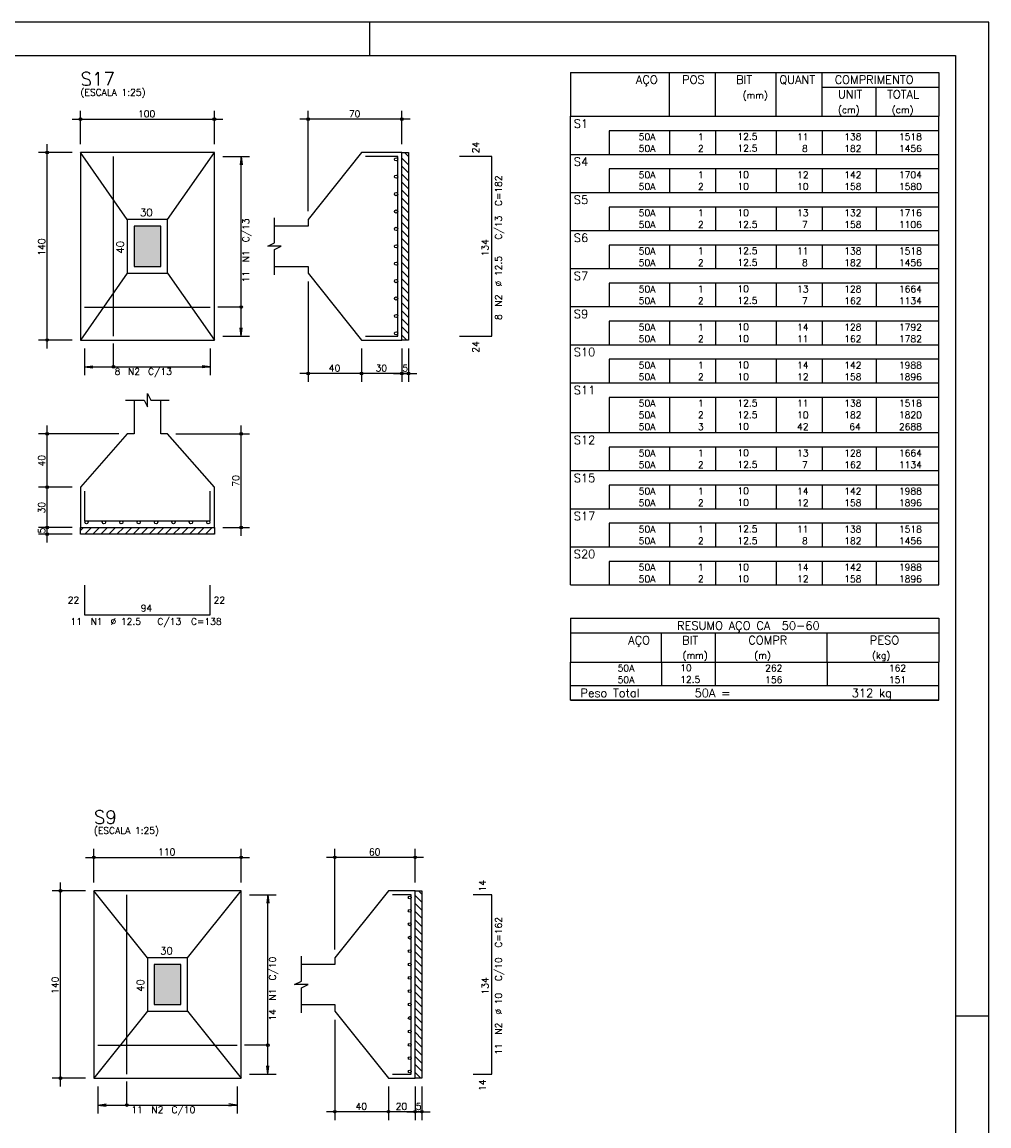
# Model space of a CAD drawing. Extents: x 0 to 84.1, y 0 to 59.4.
# Tile 6 of 6: x 55.2 to 84.1, y 26.4 to 59.4. Entities that reach past the tile are written whole.
import ezdxf

# ---------------------------------------------------------------- set-up
doc = ezdxf.new("R2010")
doc.units = 0
doc.header["$MEASUREMENT"] = 0
for name, color, linetype in [('1', 1, 'CONTINUOUS'), ('2', 2, 'CONTINUOUS'), ('3', 3, 'CONTINUOUS'), ('6', 6, 'CONTINUOUS'), ('7', 7, 'CONTINUOUS'), ('9', 9, 'CONTINUOUS')]:
    doc.layers.add(name, color=color, linetype=linetype)
doc.styles.get("Standard").update_dxf_attribs({"font": 'ROMANS.SHX'})

msp = doc.modelspace()

# ---------------------------------------------------------------- linework, layer by layer
at = {"layer": '1', "linetype": 'Continuous'}
for p, q in [((66.631, 55.5), (66.753, 55.379)), ((66.553, 55.338), (66.753, 55.138)), ((66.553, 55.098), (66.753, 54.898)), ((66.553, 54.857), (66.753, 54.657)), ((66.553, 54.617), (66.753, 54.417)), ((66.553, 54.377), (66.753, 54.177)), ((66.553, 54.136), (66.753, 53.936)), ((66.553, 53.896), (66.753, 53.696)), ((66.553, 53.655), (66.753, 53.455)), ((66.553, 53.415), (66.753, 53.215)), ((66.553, 53.175), (66.753, 52.975)), ((66.553, 52.934), (66.753, 52.734)), ((66.553, 52.694), (66.753, 52.494)), ((66.553, 52.453), (66.753, 52.253)), ((66.553, 52.213), (66.753, 52.013)), ((66.553, 51.972), (66.753, 51.772)), ((66.553, 51.732), (66.753, 51.532)), ((66.553, 51.492), (66.753, 51.292)), ((66.553, 51.251), (66.753, 51.051)), ((66.553, 51.011), (66.753, 50.811)), ((66.553, 50.77), (66.753, 50.57)), ((66.553, 50.53), (66.753, 50.33)), ((66.553, 50.29), (66.753, 50.09)), ((66.553, 50.049), (66.702, 49.9)), ((56.953, 44.211), (57.042, 44.3)), ((57.082, 44.1), (57.282, 44.3)), ((57.323, 44.1), (57.523, 44.3)), ((57.563, 44.1), (57.763, 44.3)), ((57.804, 44.1), (58.004, 44.3)), ((58.044, 44.1), (58.244, 44.3)), ((58.285, 44.1), (58.485, 44.3)), ((58.525, 44.1), (58.725, 44.3)), ((58.765, 44.1), (58.965, 44.3)), ((59.006, 44.1), (59.206, 44.3)), ((59.246, 44.1), (59.446, 44.3)), ((59.487, 44.1), (59.687, 44.3)), ((59.727, 44.1), (59.927, 44.3)), ((59.967, 44.1), (60.167, 44.3)), ((60.208, 44.1), (60.408, 44.3)), ((60.448, 44.1), (60.648, 44.3)), ((60.689, 44.1), (60.889, 44.3)), ((60.929, 44.1), (60.953, 44.124)), ((67.052, 33.442), (67.153, 33.341)), ((66.953, 33.301), (67.153, 33.101)), ((66.953, 33.06), (67.153, 32.86)), ((66.953, 32.82), (67.153, 32.62)), ((66.953, 32.58), (67.153, 32.38)), ((66.953, 32.339), (67.153, 32.139)), ((66.953, 32.099), (67.153, 31.899)), ((66.953, 31.858), (67.153, 31.658)), ((66.953, 31.618), (67.153, 31.418)), ((66.953, 31.377), (67.153, 31.177)), ((66.953, 31.137), (67.153, 30.937)), ((66.953, 30.897), (67.153, 30.697)), ((66.953, 30.656), (67.153, 30.456)), ((66.953, 30.416), (67.153, 30.216)), ((66.953, 30.175), (67.153, 29.975)), ((66.953, 29.935), (67.153, 29.735)), ((66.953, 29.695), (67.153, 29.495)), ((66.953, 29.454), (67.153, 29.254)), ((66.953, 29.214), (67.153, 29.014)), ((66.953, 28.973), (67.153, 28.773)), ((66.953, 28.733), (67.153, 28.533)), ((66.953, 28.492), (67.153, 28.292)), ((66.953, 28.252), (67.153, 28.052)), ((66.953, 28.012), (67.122, 27.842))]:
    msp.add_line(p, q, dxfattribs=at)
for points in [[(66.553, 49.9), (66.553, 55.5), (66.753, 55.5), (66.753, 49.9), (66.553, 49.9)], [(56.953, 44.3), (60.953, 44.3), (60.953, 44.1), (56.953, 44.1), (56.953, 44.3)], [(66.953, 27.842), (66.953, 33.442), (67.153, 33.442), (67.153, 27.842), (66.953, 27.842)]]:
    msp.add_lwpolyline(points, dxfattribs=at)
at = {"layer": '2', "linetype": 'Continuous'}
for p, q in [((84.1, 59.4), (0, 59.4)), ((65.6, 58.4), (65.6, 59.4)), ((84.1, 0), (84.1, 59.4)), ((71.6, 57.898), (71.6, 56.585)), ((71.6, 57.898), (82.6, 57.898)), ((74.55, 56.585), (74.55, 57.898)), ((75.93, 56.585), (75.93, 57.898)), ((77.74, 56.585), (77.74, 57.898)), ((79.12, 56.585), (79.12, 57.898)), ((82.6, 57.898), (82.6, 56.585)), ((79.12, 57.46), (82.6, 57.46)), ((80.73, 56.585), (80.73, 57.46)), ((56.953, 55.75), (56.953, 56.75)), ((60.953, 55.75), (60.953, 56.75)), ((63.753, 53.75), (63.753, 56.75)), ((66.553, 55.75), (66.553, 56.75)), ((56.703, 56.5), (61.203, 56.5)), ((66.803, 56.5), (63.503, 56.5)), ((71.6, 56.585), (82.6, 56.585)), ((71.6, 56.148), (71.6, 56.585)), ((71.6, 56.585), (82.6, 56.585)), ((82.6, 56.148), (82.6, 56.585)), ((71.6, 55.798), (71.6, 56.148)), ((82.6, 56.148), (72.75, 56.148)), ((72.75, 56.148), (72.75, 55.798)), ((74.55, 56.148), (74.55, 55.798)), ((75.93, 56.148), (75.93, 55.798)), ((77.74, 56.148), (77.74, 55.798)), ((79.12, 56.148), (79.12, 55.798)), ((80.73, 56.148), (80.73, 55.798)), ((82.6, 55.798), (82.6, 56.148)), ((55.953, 49.65), (55.953, 55.75)), ((71.6, 55.448), (71.6, 55.798)), ((72.75, 55.798), (72.75, 55.448)), ((74.55, 55.798), (74.55, 55.448)), ((75.93, 55.798), (75.93, 55.448)), ((77.74, 55.798), (77.74, 55.448)), ((79.12, 55.798), (79.12, 55.448)), ((80.73, 55.798), (80.73, 55.448)), ((82.6, 55.448), (82.6, 55.798)), ((56.703, 55.5), (55.703, 55.5)), ((56.953, 55.5), (56.953, 55.5)), ((56.953, 55.5), (56.953, 55.5)), ((60.953, 55.5), (60.953, 55.5)), ((66.553, 55.5), (66.553, 55.5)), ((71.6, 55.01), (71.6, 55.448)), ((71.6, 55.448), (82.6, 55.448)), ((82.6, 55.01), (82.6, 55.448)), ((60.953, 55.38), (60.953, 55.38)), ((61.203, 55.38), (62.003, 55.38)), ((61.753, 55.38), (61.72, 55.132)), ((61.753, 50.02), (61.753, 55.38)), ((61.753, 55.38), (61.785, 55.132)), ((71.6, 54.66), (71.6, 55.01)), ((82.6, 55.01), (72.75, 55.01)), ((72.75, 55.01), (72.75, 54.66)), ((74.55, 55.01), (74.55, 54.66)), ((75.93, 55.01), (75.93, 54.66)), ((77.74, 55.01), (77.74, 54.66)), ((79.12, 55.01), (79.12, 54.66)), ((80.73, 55.01), (80.73, 54.66)), ((82.6, 54.66), (82.6, 55.01)), ((71.6, 54.31), (71.6, 54.66)), ((72.75, 54.66), (72.75, 54.31)), ((74.55, 54.66), (74.55, 54.31)), ((75.93, 54.66), (75.93, 54.31)), ((77.74, 54.66), (77.74, 54.31)), ((79.12, 54.66), (79.12, 54.31)), ((80.73, 54.66), (80.73, 54.31)), ((82.6, 54.31), (82.6, 54.66)), ((71.6, 53.873), (71.6, 54.31)), ((71.6, 54.31), (82.6, 54.31)), ((82.6, 53.873), (82.6, 54.31)), ((71.6, 53.523), (71.6, 53.873)), ((82.6, 53.873), (72.75, 53.873)), ((72.75, 53.873), (72.75, 53.523)), ((74.55, 53.873), (74.55, 53.523)), ((75.93, 53.873), (75.93, 53.523)), ((77.74, 53.873), (77.74, 53.523)), ((79.12, 53.873), (79.12, 53.523)), ((80.73, 53.873), (80.73, 53.523)), ((82.6, 53.523), (82.6, 53.873)), ((63.753, 53.5), (63.753, 53.5)), ((71.6, 53.173), (71.6, 53.523)), ((72.75, 53.523), (72.75, 53.173)), ((74.55, 53.523), (74.55, 53.173)), ((75.93, 53.523), (75.93, 53.173)), ((77.74, 53.523), (77.74, 53.173)), ((79.12, 53.523), (79.12, 53.173)), ((80.73, 53.523), (80.73, 53.173)), ((82.6, 53.173), (82.6, 53.523)), ((71.6, 52.735), (71.6, 53.173)), ((71.6, 53.173), (82.6, 53.173)), ((82.6, 52.735), (82.6, 53.173)), ((71.6, 52.385), (71.6, 52.735)), ((82.6, 52.735), (72.75, 52.735)), ((72.75, 52.735), (72.75, 52.385)), ((74.55, 52.735), (74.55, 52.385)), ((75.93, 52.735), (75.93, 52.385)), ((77.74, 52.735), (77.74, 52.385)), ((79.12, 52.735), (79.12, 52.385)), ((80.73, 52.735), (80.73, 52.385)), ((82.6, 52.385), (82.6, 52.735)), ((71.6, 52.035), (71.6, 52.385)), ((72.75, 52.385), (72.75, 52.035)), ((74.55, 52.385), (74.55, 52.035)), ((75.93, 52.385), (75.93, 52.035)), ((77.74, 52.385), (77.74, 52.035)), ((79.12, 52.385), (79.12, 52.035)), ((80.73, 52.385), (80.73, 52.035)), ((82.6, 52.035), (82.6, 52.385)), ((63.753, 51.9), (63.753, 51.9)), ((71.6, 51.598), (71.6, 52.035)), ((71.6, 52.035), (82.6, 52.035)), ((82.6, 51.598), (82.6, 52.035)), ((63.753, 51.65), (63.753, 48.65)), ((71.6, 51.248), (71.6, 51.598)), ((82.6, 51.598), (72.75, 51.598)), ((72.75, 51.598), (72.75, 51.248)), ((74.55, 51.598), (74.55, 51.248)), ((75.93, 51.598), (75.93, 51.248)), ((77.74, 51.598), (77.74, 51.248)), ((79.12, 51.598), (79.12, 51.248)), ((80.73, 51.598), (80.73, 51.248)), ((82.6, 51.248), (82.6, 51.598)), ((71.6, 50.898), (71.6, 51.248)), ((72.75, 51.248), (72.75, 50.898)), ((74.55, 51.248), (74.55, 50.898)), ((75.93, 51.248), (75.93, 50.898)), ((77.74, 51.248), (77.74, 50.898)), ((79.12, 51.248), (79.12, 50.898)), ((80.73, 51.248), (80.73, 50.898)), ((82.6, 50.898), (82.6, 51.248)), ((71.6, 50.46), (71.6, 50.898)), ((71.6, 50.898), (82.6, 50.898)), ((82.6, 50.46), (82.6, 50.898)), ((61.753, 50.02), (61.72, 50.268)), ((61.753, 50.02), (61.785, 50.268)), ((71.6, 50.11), (71.6, 50.46)), ((82.6, 50.46), (72.75, 50.46)), ((72.75, 50.46), (72.75, 50.11)), ((74.55, 50.46), (74.55, 50.11)), ((75.93, 50.46), (75.93, 50.11)), ((77.74, 50.46), (77.74, 50.11)), ((79.12, 50.46), (79.12, 50.11)), ((80.73, 50.46), (80.73, 50.11)), ((82.6, 50.11), (82.6, 50.46)), ((56.703, 49.9), (55.703, 49.9)), ((56.953, 49.9), (56.953, 49.9)), ((57.073, 49.9), (57.073, 49.9)), ((60.833, 49.9), (60.833, 49.9)), ((60.953, 50.02), (60.953, 50.02)), ((61.203, 50.02), (62.003, 50.02)), ((65.353, 49.9), (65.353, 49.9)), ((65.353, 49.9), (65.353, 49.9)), ((66.553, 49.9), (66.553, 49.9)), ((66.553, 49.9), (66.553, 49.9)), ((66.753, 49.9), (66.753, 49.9)), ((71.6, 49.76), (71.6, 50.11)), ((72.75, 50.11), (72.75, 49.76)), ((74.55, 50.11), (74.55, 49.76)), ((75.93, 50.11), (75.93, 49.76)), ((77.74, 50.11), (77.74, 49.76)), ((79.12, 50.11), (79.12, 49.76)), ((80.73, 50.11), (80.73, 49.76)), ((82.6, 49.76), (82.6, 50.11)), ((57.073, 49.65), (57.073, 48.85)), ((60.833, 49.65), (60.833, 48.85)), ((65.353, 49.65), (65.353, 48.65)), ((65.353, 49.65), (65.353, 48.65)), ((66.553, 49.65), (66.553, 48.65)), ((66.553, 49.65), (66.553, 48.65)), ((66.753, 49.65), (66.753, 48.65)), ((71.6, 49.323), (71.6, 49.76)), ((71.6, 49.76), (82.6, 49.76)), ((82.6, 49.323), (82.6, 49.76)), ((71.6, 48.973), (71.6, 49.323)), ((82.6, 49.323), (72.75, 49.323)), ((72.75, 49.323), (72.75, 48.973)), ((74.55, 49.323), (74.55, 48.973)), ((75.93, 49.323), (75.93, 48.973)), ((77.74, 49.323), (77.74, 48.973)), ((79.12, 49.323), (79.12, 48.973)), ((80.73, 49.323), (80.73, 48.973)), ((82.6, 48.973), (82.6, 49.323)), ((57.073, 49.1), (57.321, 49.133)), ((57.073, 49.1), (60.833, 49.1)), ((57.073, 49.1), (57.321, 49.067)), ((60.833, 49.1), (60.585, 49.133)), ((60.833, 49.1), (60.585, 49.067)), ((65.603, 48.9), (63.503, 48.9)), ((66.803, 48.9), (65.103, 48.9)), ((66.303, 48.9), (67.003, 48.9)), ((71.6, 48.623), (71.6, 48.973)), ((72.75, 48.973), (72.75, 48.623)), ((74.55, 48.973), (74.55, 48.623)), ((75.93, 48.973), (75.93, 48.623)), ((77.74, 48.973), (77.74, 48.623)), ((79.12, 48.973), (79.12, 48.623)), ((80.73, 48.973), (80.73, 48.623)), ((82.6, 48.623), (82.6, 48.973)), ((71.6, 48.185), (71.6, 48.623)), ((71.6, 48.623), (82.6, 48.623)), ((82.6, 48.185), (82.6, 48.623)), ((71.6, 47.835), (71.6, 48.185)), ((82.6, 48.185), (72.75, 48.185)), ((72.75, 48.185), (72.75, 47.835)), ((74.55, 48.185), (74.55, 47.835)), ((75.93, 48.185), (75.93, 47.835)), ((77.74, 48.185), (77.74, 47.835)), ((79.12, 48.185), (79.12, 47.835)), ((80.73, 48.185), (80.73, 47.835)), ((82.6, 47.835), (82.6, 48.185)), ((71.6, 47.485), (71.6, 47.835)), ((72.75, 47.835), (72.75, 47.485)), ((74.55, 47.835), (74.55, 47.485)), ((75.93, 47.835), (75.93, 47.485)), ((77.74, 47.835), (77.74, 47.485)), ((79.12, 47.835), (79.12, 47.485)), ((80.73, 47.835), (80.73, 47.485)), ((82.6, 47.485), (82.6, 47.835)), ((55.953, 45.25), (55.953, 47.35)), ((61.753, 44.05), (61.753, 47.35)), ((71.6, 47.135), (71.6, 47.485)), ((72.75, 47.485), (72.75, 47.135)), ((74.55, 47.485), (74.55, 47.135)), ((75.93, 47.485), (75.93, 47.135)), ((77.74, 47.485), (77.74, 47.135)), ((79.12, 47.485), (79.12, 47.135)), ((80.73, 47.485), (80.73, 47.135)), ((82.6, 47.135), (82.6, 47.485)), ((58.103, 47.1), (55.703, 47.1)), ((58.353, 47.1), (58.353, 47.1)), ((59.553, 47.1), (59.553, 47.1)), ((59.803, 47.1), (62.003, 47.1)), ((71.6, 46.698), (71.6, 47.135)), ((71.6, 47.135), (82.6, 47.135)), ((82.6, 46.698), (82.6, 47.135)), ((71.6, 46.348), (71.6, 46.698)), ((82.6, 46.698), (72.75, 46.698)), ((72.75, 46.698), (72.75, 46.348)), ((74.55, 46.698), (74.55, 46.348)), ((75.93, 46.698), (75.93, 46.348)), ((77.74, 46.698), (77.74, 46.348)), ((79.12, 46.698), (79.12, 46.348)), ((80.73, 46.698), (80.73, 46.348)), ((82.6, 46.348), (82.6, 46.698)), ((71.6, 45.998), (71.6, 46.348)), ((72.75, 46.348), (72.75, 45.998)), ((74.55, 46.348), (74.55, 45.998)), ((75.93, 46.348), (75.93, 45.998)), ((77.74, 46.348), (77.74, 45.998)), ((79.12, 46.348), (79.12, 45.998)), ((80.73, 46.348), (80.73, 45.998)), ((82.6, 45.998), (82.6, 46.348)), ((71.6, 45.56), (71.6, 45.998)), ((71.6, 45.998), (82.6, 45.998)), ((82.6, 45.56), (82.6, 45.998)), ((55.953, 44.05), (55.953, 45.75)), ((71.6, 45.21), (71.6, 45.56)), ((82.6, 45.56), (72.75, 45.56)), ((72.75, 45.56), (72.75, 45.21)), ((74.55, 45.56), (74.55, 45.21)), ((75.93, 45.56), (75.93, 45.21)), ((77.74, 45.56), (77.74, 45.21)), ((79.12, 45.56), (79.12, 45.21)), ((80.73, 45.56), (80.73, 45.21)), ((82.6, 45.21), (82.6, 45.56)), ((56.703, 45.5), (55.703, 45.5)), ((56.703, 45.5), (55.703, 45.5)), ((56.953, 45.5), (56.953, 45.5)), ((56.953, 45.5), (56.953, 45.5)), ((71.6, 44.86), (71.6, 45.21)), ((72.75, 45.21), (72.75, 44.86)), ((74.55, 45.21), (74.55, 44.86)), ((75.93, 45.21), (75.93, 44.86)), ((77.74, 45.21), (77.74, 44.86)), ((79.12, 45.21), (79.12, 44.86)), ((80.73, 45.21), (80.73, 44.86)), ((82.6, 44.86), (82.6, 45.21)), ((71.6, 44.423), (71.6, 44.86)), ((71.6, 44.86), (82.6, 44.86)), ((82.6, 44.423), (82.6, 44.86)), ((55.953, 43.85), (55.953, 44.55)), ((56.703, 44.3), (55.703, 44.3)), ((56.703, 44.3), (55.703, 44.3)), ((56.953, 44.3), (56.953, 44.3)), ((56.953, 44.3), (56.953, 44.3)), ((60.953, 44.3), (60.953, 44.3)), ((61.203, 44.3), (62.003, 44.3)), ((71.6, 44.073), (71.6, 44.423)), ((82.6, 44.423), (72.75, 44.423)), ((72.75, 44.423), (72.75, 44.073)), ((74.55, 44.423), (74.55, 44.073)), ((75.93, 44.423), (75.93, 44.073)), ((77.74, 44.423), (77.74, 44.073)), ((79.12, 44.423), (79.12, 44.073)), ((80.73, 44.423), (80.73, 44.073)), ((82.6, 44.073), (82.6, 44.423)), ((56.703, 44.1), (55.703, 44.1)), ((56.953, 44.1), (56.953, 44.1)), ((71.6, 43.723), (71.6, 44.073)), ((72.75, 44.073), (72.75, 43.723)), ((74.55, 44.073), (74.55, 43.723)), ((75.93, 44.073), (75.93, 43.723)), ((77.74, 44.073), (77.74, 43.723)), ((79.12, 44.073), (79.12, 43.723)), ((80.73, 44.073), (80.73, 43.723)), ((82.6, 43.723), (82.6, 44.073)), ((71.6, 43.285), (71.6, 43.723)), ((71.6, 43.723), (82.6, 43.723)), ((82.6, 43.285), (82.6, 43.723)), ((71.6, 42.935), (71.6, 43.285)), ((82.6, 43.285), (72.75, 43.285)), ((72.75, 43.285), (72.75, 42.935)), ((74.55, 43.285), (74.55, 42.935)), ((75.93, 43.285), (75.93, 42.935)), ((77.74, 43.285), (77.74, 42.935)), ((79.12, 43.285), (79.12, 42.935)), ((80.73, 43.285), (80.73, 42.935)), ((82.6, 42.935), (82.6, 43.285)), ((71.6, 42.585), (71.6, 42.935)), ((72.75, 42.935), (72.75, 42.585)), ((74.55, 42.935), (74.55, 42.585)), ((75.93, 42.935), (75.93, 42.585)), ((77.74, 42.935), (77.74, 42.585)), ((79.12, 42.935), (79.12, 42.585)), ((80.73, 42.935), (80.73, 42.585)), ((82.6, 42.585), (82.6, 42.935)), ((71.6, 42.585), (82.6, 42.585)), ((71.6, 41.585), (71.6, 40.273)), ((71.6, 41.585), (82.6, 41.585)), ((82.6, 41.585), (82.6, 40.273)), ((71.6, 41.148), (82.6, 41.148)), ((74.32, 40.273), (74.32, 41.148)), ((75.93, 40.273), (75.93, 41.148)), ((79.265, 40.273), (79.265, 41.148)), ((71.6, 40.273), (82.6, 40.273)), ((71.6, 39.923), (71.6, 40.273)), ((74.32, 40.273), (74.32, 39.923)), ((75.93, 39.923), (75.93, 40.273)), ((79.265, 40.273), (79.265, 39.923)), ((82.6, 39.923), (82.6, 40.273)), ((71.6, 39.573), (71.6, 39.923)), ((74.32, 39.923), (74.32, 39.573)), ((75.93, 39.573), (75.93, 39.923)), ((79.265, 39.923), (79.265, 39.573)), ((82.6, 39.573), (82.6, 39.923)), ((71.6, 39.573), (82.6, 39.573)), ((71.6, 39.135), (71.6, 39.573)), ((71.6, 39.573), (82.6, 39.573)), ((82.6, 39.135), (82.6, 39.573)), ((82.6, 39.135), (71.6, 39.135)), ((71.6, 39.135), (82.6, 39.135)), ((57.353, 33.692), (57.353, 34.692)), ((61.753, 33.692), (61.753, 34.692)), ((64.553, 31.692), (64.553, 34.692)), ((66.953, 33.692), (66.953, 34.692)), ((57.103, 34.442), (62.003, 34.442)), ((67.203, 34.442), (64.303, 34.442)), ((56.353, 27.592), (56.353, 33.692)), ((57.103, 33.442), (56.103, 33.442)), ((57.353, 33.442), (57.353, 33.442)), ((57.353, 33.442), (57.353, 33.442)), ((61.753, 33.442), (61.753, 33.442)), ((61.753, 33.322), (61.753, 33.322)), ((62.003, 33.322), (62.803, 33.322)), ((62.553, 33.322), (62.52, 33.074)), ((62.553, 27.962), (62.553, 33.322)), ((62.553, 33.322), (62.585, 33.074)), ((66.953, 33.442), (66.953, 33.442)), ((64.553, 31.442), (64.553, 31.442)), ((64.553, 29.842), (64.553, 29.842)), ((84.1, 29.7), (83.1, 29.7)), ((64.553, 29.592), (64.553, 26.592)), ((62.553, 27.962), (62.52, 28.21)), ((62.553, 27.962), (62.585, 28.21)), ((57.103, 27.842), (56.103, 27.842)), ((57.353, 27.842), (57.353, 27.842)), ((57.473, 27.842), (57.473, 27.842)), ((61.633, 27.842), (61.633, 27.842)), ((61.753, 27.962), (61.753, 27.962)), ((62.003, 27.962), (62.803, 27.962)), ((66.153, 27.842), (66.153, 27.842)), ((66.153, 27.842), (66.153, 27.842)), ((66.953, 27.842), (66.953, 27.842)), ((66.953, 27.842), (66.953, 27.842)), ((67.153, 27.842), (67.153, 27.842)), ((57.473, 27.592), (57.473, 26.792)), ((61.633, 27.592), (61.633, 26.792)), ((66.153, 27.592), (66.153, 26.592)), ((66.153, 27.592), (66.153, 26.592)), ((66.953, 27.592), (66.953, 26.592)), ((66.953, 27.592), (66.953, 26.592)), ((67.153, 27.592), (67.153, 26.592)), ((57.473, 27.042), (57.721, 27.075)), ((61.633, 27.042), (61.385, 27.075)), ((57.473, 27.042), (61.633, 27.042)), ((57.473, 27.042), (57.721, 27.01)), ((61.633, 27.042), (61.385, 27.01)), ((66.403, 26.842), (64.303, 26.842)), ((67.203, 26.842), (65.903, 26.842)), ((66.703, 26.842), (67.403, 26.842))]:
    msp.add_line(p, q, dxfattribs=at)
for points in [[(83.1, 1), (2.5, 1), (2.5, 58.4), (83.1, 58.4), (83.1, 1)], [(56.953, 49.9), (60.953, 49.9), (60.953, 55.5), (56.953, 55.5), (56.953, 49.9)], [(58.353, 53.5), (56.953, 55.5)], [(59.553, 53.5), (60.953, 55.5)], [(62.753, 52.1), (63.753, 52.1), (63.753, 51.9), (65.353, 49.9), (66.553, 49.9), (66.553, 55.5), (65.353, 55.5), (63.753, 53.5), (63.753, 53.3), (62.753, 53.3)], [(58.353, 51.9), (59.553, 51.9), (59.553, 53.5), (58.353, 53.5), (58.353, 51.9)], [(62.753, 51.85), (62.753, 52.6), (62.953, 52.7), (62.553, 52.7), (62.753, 52.8), (62.753, 53.55)], [(58.553, 52.1), (59.353, 52.1), (59.353, 53.3), (58.553, 53.3), (58.553, 52.1)], [(58.353, 51.9), (56.953, 49.9)], [(59.553, 51.9), (60.953, 49.9)], [(61.753, 50.885), (61.053, 50.885)], [(57.938, 49.1), (57.938, 49.8)], [(58.303, 48.1), (58.853, 48.1), (58.953, 47.9), (58.953, 48.3), (59.053, 48.1), (59.603, 48.1)], [(58.553, 48.1), (58.553, 47.1), (58.353, 47.1), (56.953, 45.5), (56.953, 44.3), (60.953, 44.3), (60.953, 45.5), (59.553, 47.1), (59.353, 47.1), (59.353, 48.1)], [(57.353, 27.842), (61.753, 27.842), (61.753, 33.442), (57.353, 33.442), (57.353, 27.842)], [(58.953, 31.442), (57.353, 33.442)], [(60.153, 31.442), (61.753, 33.442)], [(63.553, 30.042), (64.553, 30.042), (64.553, 29.842), (66.153, 27.842), (66.953, 27.842), (66.953, 33.442), (66.153, 33.442), (64.553, 31.442), (64.553, 31.242), (63.553, 31.242)], [(58.953, 29.842), (60.153, 29.842), (60.153, 31.442), (58.953, 31.442), (58.953, 29.842)], [(63.553, 29.792), (63.553, 30.542), (63.753, 30.642), (63.353, 30.642), (63.553, 30.742), (63.553, 31.492)], [(59.153, 30.042), (59.953, 30.042), (59.953, 31.242), (59.153, 31.242), (59.153, 30.042)], [(58.953, 29.842), (57.353, 27.842)], [(60.153, 29.842), (61.753, 27.842)], [(62.553, 28.827), (61.853, 28.827)], [(58.338, 27.042), (58.338, 27.742)]]:
    msp.add_lwpolyline(points, dxfattribs=at)
for centre, radius in [((56.953, 56.5), 0.04), ((56.953, 56.5), 0.02), ((60.953, 56.5), 0.04), ((60.953, 56.5), 0.02), ((63.753, 56.5), 0.04), ((63.753, 56.5), 0.02), ((66.553, 56.5), 0.04), ((66.553, 56.5), 0.02), ((55.953, 55.5), 0.04), ((55.953, 55.5), 0.02), ((61.753, 50.885), 0.04), ((55.953, 49.9), 0.04), ((55.953, 49.9), 0.02), ((57.938, 49.1), 0.04), ((63.753, 48.9), 0.04), ((63.753, 48.9), 0.02), ((65.353, 48.9), 0.04), ((65.353, 48.9), 0.04), ((65.353, 48.9), 0.02), ((65.353, 48.9), 0.02), ((66.553, 48.9), 0.04), ((66.553, 48.9), 0.04), ((66.553, 48.9), 0.02), ((66.553, 48.9), 0.02), ((66.753, 48.9), 0.04), ((66.753, 48.9), 0.02), ((55.953, 47.1), 0.04), ((55.953, 47.1), 0.02), ((61.753, 47.1), 0.04), ((61.753, 47.1), 0.02), ((55.953, 45.5), 0.04), ((55.953, 45.5), 0.04), ((55.953, 45.5), 0.02), ((55.953, 45.5), 0.02), ((55.953, 44.3), 0.04), ((55.953, 44.3), 0.04), ((55.953, 44.3), 0.02), ((55.953, 44.3), 0.02), ((61.753, 44.3), 0.04), ((61.753, 44.3), 0.02), ((55.953, 44.1), 0.04), ((55.953, 44.1), 0.02), ((57.353, 34.442), 0.04), ((57.353, 34.442), 0.02), ((61.753, 34.442), 0.04), ((61.753, 34.442), 0.02), ((64.553, 34.442), 0.04), ((64.553, 34.442), 0.02), ((66.953, 34.442), 0.04), ((66.953, 34.442), 0.02), ((56.353, 33.442), 0.04), ((56.353, 33.442), 0.02), ((62.553, 28.827), 0.04), ((56.353, 27.842), 0.04), ((56.353, 27.842), 0.02), ((58.338, 27.042), 0.04), ((64.553, 26.842), 0.04), ((64.553, 26.842), 0.02), ((66.153, 26.842), 0.04), ((66.153, 26.842), 0.04), ((66.153, 26.842), 0.02), ((66.153, 26.842), 0.02), ((66.953, 26.842), 0.04), ((66.953, 26.842), 0.04), ((66.953, 26.842), 0.02), ((66.953, 26.842), 0.02), ((67.153, 26.842), 0.04), ((67.153, 26.842), 0.02)]:
    msp.add_circle(centre, radius, dxfattribs=at)
at = {"layer": '3', "linetype": 'Continuous'}
for centre, radius in [((66.385, 55.3), 0.0474), ((66.385, 54.78), 0.0474), ((66.385, 54.26), 0.0474), ((66.385, 53.74), 0.0474), ((66.385, 53.22), 0.0474), ((66.385, 52.7), 0.0474), ((66.385, 52.18), 0.0474), ((66.385, 51.66), 0.0474), ((66.385, 51.14), 0.0474), ((66.385, 50.62), 0.0474), ((66.385, 50.1), 0.0474), ((57.133, 44.453), 0.0474), ((57.653, 44.453), 0.0474), ((58.173, 44.453), 0.0474), ((58.693, 44.453), 0.0474), ((59.213, 44.453), 0.0474), ((59.733, 44.453), 0.0474), ((60.253, 44.453), 0.0474), ((60.773, 44.453), 0.0474), ((66.791, 33.242), 0.0413), ((66.791, 32.842), 0.0413), ((66.791, 32.442), 0.0413), ((66.791, 32.042), 0.0413), ((66.791, 31.642), 0.0413), ((66.791, 31.242), 0.0413), ((66.791, 30.842), 0.0413), ((66.791, 30.442), 0.0413), ((66.791, 30.042), 0.0413), ((66.791, 29.642), 0.0413), ((66.791, 29.242), 0.0413), ((66.791, 28.842), 0.0413), ((66.791, 28.442), 0.0413), ((66.791, 28.042), 0.0413)]:
    msp.add_circle(centre, radius, dxfattribs=at)
at = {"layer": '6', "linetype": 'Continuous'}
for p, q in [((57.938, 50.02), (57.938, 55.38)), ((66.433, 55.38), (65.473, 55.38)), ((66.433, 50.02), (66.433, 55.38)), ((69.243, 55.38), (68.283, 55.38)), ((69.243, 50.02), (69.243, 55.38)), ((57.073, 50.885), (60.833, 50.885)), ((65.473, 50.02), (66.433, 50.02)), ((68.283, 50.02), (69.243, 50.02)), ((57.073, 45.38), (57.073, 44.5)), ((60.833, 44.5), (60.833, 45.38)), ((57.073, 44.5), (60.833, 44.5)), ((57.073, 42.57), (57.073, 41.69)), ((60.833, 41.69), (60.833, 42.57)), ((57.073, 41.69), (60.833, 41.69)), ((58.338, 27.962), (58.338, 33.322)), ((66.833, 33.322), (66.273, 33.322)), ((66.833, 27.962), (66.833, 33.322)), ((69.243, 33.322), (68.683, 33.322)), ((69.243, 27.962), (69.243, 33.322)), ((57.473, 28.827), (61.633, 28.827)), ((66.273, 27.962), (66.833, 27.962)), ((68.683, 27.962), (69.243, 27.962))]:
    msp.add_line(p, q, dxfattribs=at)
at = {"layer": '9', "linetype": 'Continuous'}
for points in [[(58.553, 52.1), (59.353, 52.1), (59.353, 53.3)], [(58.553, 52.1), (59.353, 53.3), (58.553, 53.3)], [(58.553, 52.1), (58.553, 53.3), (58.553, 52.1)], [(59.153, 30.042), (59.953, 30.042), (59.953, 31.242)], [(59.153, 30.042), (59.953, 31.242), (59.153, 31.242)], [(59.153, 30.042), (59.153, 31.242), (59.153, 30.042)]]:
    msp.add_solid(points, dxfattribs=at)

# ---------------------------------------------------------------- texts
at = {"layer": '2', "linetype": 'Continuous'}
for s, height, p in [('AÇO', 0.25, (73.55, 57.554)), ('POS', 0.25, (74.93, 57.554)), ('BIT', 0.25, (76.54, 57.554)), ('QUANT', 0.25, (77.836, 57.554)), ('COMPRIMENTO', 0.25, (79.489, 57.554)), ('(ESCALA 1:25)', 0.2, (56.953, 57.2)), ('(mm)', 0.2, (76.74, 57.116)), ('UNIT', 0.25, (79.587, 57.116)), ('TOTAL', 0.25, (81.059, 57.116)), ('100', 0.2, (58.673, 56.56)), ('70', 0.2, (64.973, 56.56)), ('(cm)', 0.2, (79.587, 56.679)), ('(cm)', 0.2, (81.197, 56.679)), ('S1', 0.25, (71.696, 56.241)), ('     50A', 0.2, (72.89, 55.873)), ('  1', 0.2, (75.13, 55.873)), ('   12.5', 0.2, (76.137, 55.879)), ('   11', 0.2, (77.92, 55.873)), ('   138', 0.2, (79.33, 55.873)), ('   1518', 0.2, (80.964, 55.873)), ('     50A', 0.2, (72.89, 55.523)), ('  2', 0.2, (75.13, 55.523)), ('   12.5', 0.2, (76.137, 55.529)), ('    8', 0.2, (77.92, 55.523)), ('   182', 0.2, (79.33, 55.523)), ('   1456', 0.2, (80.964, 55.523)), ('S4', 0.25, (71.696, 55.104)), ('     50A', 0.2, (72.89, 54.735)), ('  1', 0.2, (75.13, 54.735)), ('   10  ', 0.2, (76.137, 54.741)), ('   12', 0.2, (77.92, 54.735)), ('   142', 0.2, (79.33, 54.735)), ('   1704', 0.2, (80.964, 54.735)), ('     50A', 0.2, (72.89, 54.385)), ('  2', 0.2, (75.13, 54.385)), ('   10  ', 0.2, (76.137, 54.391)), ('   10', 0.2, (77.92, 54.385)), ('   158', 0.2, (79.33, 54.385)), ('   1580', 0.2, (80.964, 54.385)), ('S5', 0.25, (71.696, 53.966)), ('30', 0.22, (58.733, 53.6)), ('     50A', 0.2, (72.89, 53.598)), ('  1', 0.2, (75.13, 53.598)), ('   10  ', 0.2, (76.137, 53.604)), ('   13', 0.2, (77.92, 53.598)), ('   132', 0.2, (79.33, 53.598)), ('   1716', 0.2, (80.964, 53.598)), ('     50A', 0.2, (72.89, 53.248)), ('  2', 0.2, (75.13, 53.248)), ('   12.5', 0.2, (76.137, 53.254)), ('    7', 0.2, (77.92, 53.248)), ('   158', 0.2, (79.33, 53.248)), ('   1106', 0.2, (80.964, 53.248)), ('S6', 0.25, (71.696, 52.829)), ('     50A', 0.2, (72.89, 52.46)), ('  1', 0.2, (75.13, 52.46)), ('   12.5', 0.2, (76.137, 52.466)), ('   11', 0.2, (77.92, 52.46)), ('   138', 0.2, (79.33, 52.46)), ('   1518', 0.2, (80.964, 52.46)), ('     50A', 0.2, (72.89, 52.11)), ('  2', 0.2, (75.13, 52.11)), ('   12.5', 0.2, (76.137, 52.116)), ('    8', 0.2, (77.92, 52.11)), ('   182', 0.2, (79.33, 52.11)), ('   1456', 0.2, (80.964, 52.11)), ('S7', 0.25, (71.696, 51.691)), ('     50A', 0.2, (72.89, 51.323)), ('  1', 0.2, (75.13, 51.323)), ('   10  ', 0.2, (76.137, 51.329)), ('   13', 0.2, (77.92, 51.323)), ('   128', 0.2, (79.33, 51.323)), ('   1664', 0.2, (80.964, 51.323)), ('     50A', 0.2, (72.89, 50.973)), ('  2', 0.2, (75.13, 50.973)), ('   12.5', 0.2, (76.137, 50.979)), ('    7', 0.2, (77.92, 50.973)), ('   162', 0.2, (79.33, 50.973)), ('   1134', 0.2, (80.964, 50.973)), ('S9', 0.25, (71.696, 50.554)), ('     50A', 0.2, (72.89, 50.185)), ('  1', 0.2, (75.13, 50.185)), ('   10  ', 0.2, (76.137, 50.191)), ('   14', 0.2, (77.92, 50.185)), ('   128', 0.2, (79.33, 50.185)), ('   1792', 0.2, (80.964, 50.185)), ('     50A', 0.2, (72.89, 49.835)), ('  2', 0.2, (75.13, 49.835)), ('   10  ', 0.2, (76.137, 49.841)), ('   11', 0.2, (77.92, 49.835)), ('   162', 0.2, (79.33, 49.835)), ('   1782', 0.2, (80.964, 49.835)), ('S10', 0.25, (71.696, 49.416)), ('40', 0.2, (64.373, 48.96)), ('30', 0.2, (65.773, 48.96)), ('5', 0.2, (66.573, 48.96)), ('     50A', 0.2, (72.89, 49.048)), ('  1', 0.2, (75.13, 49.048)), ('   10  ', 0.2, (76.137, 49.054)), ('   14', 0.2, (77.92, 49.048)), ('   142', 0.2, (79.33, 49.048)), ('   1988', 0.2, (80.964, 49.048)), ('8', 0.2, (57.973, 48.86)), ('N2', 0.2, (58.373, 48.86)), ('C/13', 0.2, (58.973, 48.86)), ('     50A', 0.2, (72.89, 48.698)), ('  2', 0.2, (75.13, 48.698)), ('   10  ', 0.2, (76.137, 48.704)), ('   12', 0.2, (77.92, 48.698)), ('   158', 0.2, (79.33, 48.698)), ('   1896', 0.2, (80.964, 48.698)), ('S11', 0.25, (71.696, 48.279)), ('     50A', 0.2, (72.89, 47.91)), ('  1', 0.2, (75.13, 47.91)), ('   12.5', 0.2, (76.137, 47.916)), ('   11', 0.2, (77.92, 47.91)), ('   138', 0.2, (79.33, 47.91)), ('   1518', 0.2, (80.964, 47.91)), ('     50A', 0.2, (72.89, 47.56)), ('  2', 0.2, (75.13, 47.56)), ('   12.5', 0.2, (76.137, 47.566)), ('   10', 0.2, (77.92, 47.56)), ('   182', 0.2, (79.33, 47.56)), ('   1820', 0.2, (80.964, 47.56)), ('     50A', 0.2, (72.89, 47.21)), ('  3', 0.2, (75.13, 47.21)), ('   10  ', 0.2, (76.137, 47.216)), ('   42', 0.2, (77.92, 47.21)), ('    64', 0.2, (79.33, 47.21)), ('   2688', 0.2, (80.964, 47.21)), ('S12', 0.25, (71.696, 46.791)), ('     50A', 0.2, (72.89, 46.423)), ('  1', 0.2, (75.13, 46.423)), ('   10  ', 0.2, (76.137, 46.429)), ('   13', 0.2, (77.92, 46.423)), ('   128', 0.2, (79.33, 46.423)), ('   1664', 0.2, (80.964, 46.423)), ('     50A', 0.2, (72.89, 46.073)), ('  2', 0.2, (75.13, 46.073)), ('   12.5', 0.2, (76.137, 46.079)), ('    7', 0.2, (77.92, 46.073)), ('   162', 0.2, (79.33, 46.073)), ('   1134', 0.2, (80.964, 46.073)), ('S15', 0.25, (71.696, 45.654)), ('     50A', 0.2, (72.89, 45.285)), ('  1', 0.2, (75.13, 45.285)), ('   10  ', 0.2, (76.137, 45.291)), ('   14', 0.2, (77.92, 45.285)), ('   142', 0.2, (79.33, 45.285)), ('   1988', 0.2, (80.964, 45.285)), ('     50A', 0.2, (72.89, 44.935)), ('  2', 0.2, (75.13, 44.935)), ('   10  ', 0.2, (76.137, 44.941)), ('   12', 0.2, (77.92, 44.935)), ('   158', 0.2, (79.33, 44.935)), ('   1896', 0.2, (80.964, 44.935)), ('S17', 0.25, (71.696, 44.516)), ('     50A', 0.2, (72.89, 44.148)), ('  1', 0.2, (75.13, 44.148)), ('   12.5', 0.2, (76.137, 44.154)), ('   11', 0.2, (77.92, 44.148)), ('   138', 0.2, (79.33, 44.148)), ('   1518', 0.2, (80.964, 44.148)), ('     50A', 0.2, (72.89, 43.798)), ('  2', 0.2, (75.13, 43.798)), ('   12.5', 0.2, (76.137, 43.804)), ('    8', 0.2, (77.92, 43.798)), ('   182', 0.2, (79.33, 43.798)), ('   1456', 0.2, (80.964, 43.798)), ('S20', 0.25, (71.696, 43.379)), ('     50A', 0.2, (72.89, 43.01)), ('  1', 0.2, (75.13, 43.01)), ('   10  ', 0.2, (76.137, 43.016)), ('   14', 0.2, (77.92, 43.01)), ('   142', 0.2, (79.33, 43.01)), ('   1988', 0.2, (80.964, 43.01)), ('     50A', 0.2, (72.89, 42.66)), ('  2', 0.2, (75.13, 42.66)), ('   10  ', 0.2, (76.137, 42.666)), ('   12', 0.2, (77.92, 42.66)), ('   158', 0.2, (79.33, 42.66)), ('   1896', 0.2, (80.964, 42.66)), ('22', 0.2, (56.573, 42.03)), ('22', 0.2, (60.933, 42.03)), ('94', 0.2, (58.753, 41.79)), ('11', 0.2, (56.653, 41.39)), ('N1', 0.2, (57.253, 41.39)), ('%%c 12.5', 0.2, (57.853, 41.39)), ('C/13', 0.2, (59.253, 41.39)), ('C=138', 0.2, (60.253, 41.39)), ('RESUMO AÇO CA  50-60', 0.25, (74.78, 41.241)), ('AÇO', 0.25, (73.32, 40.804)), ('BIT', 0.25, (74.93, 40.804)), ('COMPR', 0.25, (76.909, 40.807)), ('PESO', 0.25, (80.538, 40.807)), ('(mm)', 0.2, (74.944, 40.376)), ('(m)', 0.2, (77.086, 40.376)), ('(kg)', 0.2, (80.606, 40.376)), ('     50A', 0.2, (72.26, 39.998)), ('   10  ', 0.2, (74.427, 40.004)), ('     262', 0.2, (76.668, 39.998)), ('    162', 0.2, (80.515, 39.998)), ('     50A', 0.2, (72.26, 39.648)), ('   12.5', 0.2, (74.427, 39.654)), ('     156', 0.2, (76.668, 39.648)), ('    151', 0.2, (80.515, 39.648)), ('Peso Total        50A =', 0.25, (71.893, 39.229)), ('    312 kg', 0.25, (79.257, 39.229)), ('(ESCALA 1:25)', 0.2, (57.353, 35.142)), ('110', 0.2, (59.273, 34.502)), ('60', 0.2, (65.573, 34.502)), ('30', 0.22, (59.333, 31.542)), ('40', 0.2, (65.173, 26.902)), ('20', 0.2, (66.373, 26.902)), ('5', 0.2, (66.973, 26.902)), ('11', 0.2, (58.473, 26.802)), ('N2', 0.2, (59.073, 26.802)), ('C/10', 0.2, (59.673, 26.802))]:
    msp.add_text(s, height=height, dxfattribs=at).set_placement(p)
for s, height, p in [('24', 0.2, (68.863, 55.48)), ('C=182', 0.2, (69.543, 53.9)), ('C/13', 0.2, (69.543, 52.9)), ('C/13', 0.2, (61.993, 52.82)), ('140', 0.2, (55.893, 52.42)), ('40', 0.22, (58.253, 52.48)), ('134', 0.2, (69.143, 52.4)), ('N1', 0.2, (61.993, 52.22)), ('%%c 12.5', 0.2, (69.543, 51.5)), ('11', 0.2, (61.993, 51.62)), ('N2', 0.2, (69.543, 50.9)), ('8', 0.2, (69.543, 50.5)), ('24', 0.2, (68.863, 49.52)), ('40', 0.2, (55.893, 46.12)), ('70', 0.2, (61.693, 45.52)), ('30', 0.2, (55.893, 44.72)), ('5', 0.2, (55.893, 44.12)), ('14', 0.2, (69.063, 33.422)), ('C=162', 0.2, (69.543, 31.742)), ('C/10', 0.2, (62.793, 30.762)), ('C/10', 0.2, (69.543, 30.742)), ('140', 0.2, (56.293, 30.362)), ('40', 0.22, (58.853, 30.422)), ('134', 0.2, (69.143, 30.342)), ('N1', 0.2, (62.793, 30.162)), ('%%c 10', 0.2, (69.543, 29.742)), ('14', 0.2, (62.793, 29.562)), ('N2', 0.2, (69.543, 29.142)), ('11', 0.2, (69.543, 28.542)), ('14', 0.2, (69.063, 27.462))]:
    msp.add_text(s, height=height, rotation=90, dxfattribs=at).set_placement(p)
at = {"layer": '7', "linetype": 'Continuous'}
for s, p in [('S17', (56.953, 57.5)), ('S9', (57.353, 35.442))]:
    msp.add_text(s, height=0.4, dxfattribs=at).set_placement(p)

doc.saveas('drawing.dxf')
